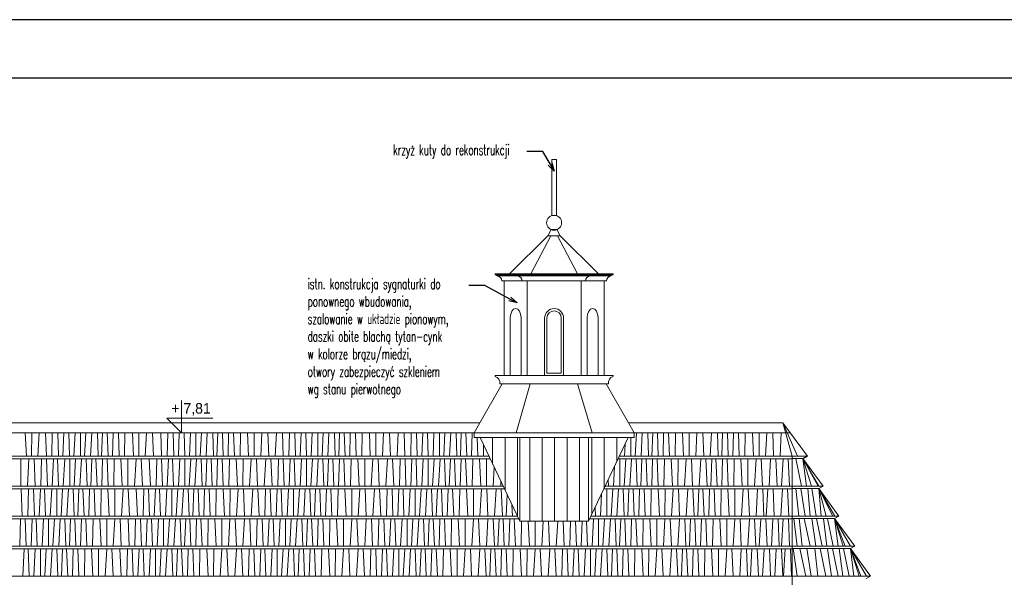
# Model space of a CAD drawing. Header units: centimetres. Extents: x 148485 to 162129, y -6573 to -2118.
# Tile 156 of 167: x 156441 to 157283, y -5565 to -5088. Entities that reach past the tile are written whole.
import ezdxf
from ezdxf import colors
from ezdxf.entities.mleader import LeaderData, LeaderLine
from ezdxf.math import Vec2, Vec3

# ---------------------------------------------------------------- set-up
doc = ezdxf.new("R2010")
doc.units = ezdxf.units.CM
doc.header["$LTSCALE"] = 0.1
doc.layers.get('0').update_dxf_attribs({"color": 45})
for name, color, linetype, lineweight in [('A_Opisy', 7, 'Continuous', 18), ('ELEWACJE - dach', 253, 'Continuous', 18), ('ELEWACJE - dach podziały', 34, 'Continuous', 15), ('ELEWACJE - hacz dachówki', 251, 'Continuous', 9)]:
    doc.layers.add(name, color=color, linetype=linetype, lineweight=lineweight)
for name, color, linetype in [('A_wymiary_zewn', 4, 'Continuous'), ('Format', 7, 'Continuous'), ('ozn_graficzne_R&F', 5, 'Continuous'), ('widoki_R&F', 4, 'Continuous')]:
    doc.layers.add(name, color=color, linetype=linetype)
doc.styles.add('Skala 50', font='simplex.shx', dxfattribs={"width": 0.9, "height": 10})
doc.styles.add('TECH', font='flptechn.ttf')
pattern_1 = [(90, (-5499.309, -2e-11), (-10.6066017, 6e-16), [])]

# ---------------------------------------------------------------- blocks, each defined once
blk = doc.blocks.new('_Open30')
at = {"color": 0, "linetype": 'ByBlock', "lineweight": -2, "transparency": 16777216}
for p, q in [((-1, 0.2679), (0, 0)), ((0, 0), (-1, -0.2679)), ((0, 0), (-1, 0))]:
    blk.add_line(p, q, dxfattribs=at)

msp = doc.modelspace()

# ---------------------------------------------------------------- hatches: boundary and pattern name
at = {"layer": 'ELEWACJE - hacz dachówki'}
h = msp.add_hatch(dxfattribs=at)
h.set_pattern_fill('JIS_WOOD', color=256, scale=15, angle=135)
h.set_pattern_definition(pattern_1)
h.paths.add_polyline_path([(156866.474, -5512.688), (156866.323, -5512.369), (156861.881, -5502.998), (156857.639, -5494.048), (156855.416, -5489.358), (156854.314, -5487.033), (156852.285, -5482.755), (156846.601, -5470.763), (156843.255, -5463.704), (156842.153, -5461.379), (156837.646, -5451.871), (156834.608, -5445.463), (156868.483, -5445.463), (156868.483, -5516.924), (156867.577, -5515.013)])
h = msp.add_hatch(dxfattribs=at)
h.set_pattern_fill('JIS_WOOD', color=256, scale=15, angle=135)
h.set_pattern_definition(pattern_1)
h.paths.add_polyline_path([(156927.38, -5445.463), (156927.38, -5516.924), (156925.613, -5516.924), (156921.961, -5516.924), (156916.216, -5516.924), (156911.936, -5516.924), (156905.629, -5516.924), (156900.997, -5516.924), (156893.17, -5516.924), (156888.538, -5516.924), (156881.734, -5516.924), (156875.86, -5516.924), (156869.954, -5516.924), (156868.483, -5516.924), (156868.483, -5445.463)])
h = msp.add_hatch(dxfattribs=at)
h.set_pattern_fill('JIS_WOOD', color=256, scale=15, angle=135)
h.set_pattern_definition(pattern_1)
h.paths.add_polyline_path([(156928.286, -5515.013), (156927.38, -5516.924), (156927.38, -5445.463), (156961.255, -5445.463), (156958.611, -5451.04), (156953.992, -5460.783), (156953.71, -5461.379), (156952.608, -5463.704), (156949.477, -5470.308), (156944.267, -5481.3), (156941.549, -5487.033), (156940.447, -5489.358), (156938.476, -5493.515), (156933.073, -5504.913), (156929.388, -5512.688)])

# ---------------------------------------------------------------- linework, layer by layer
at = {"layer": 'A_Opisy'}
msp.add_lwpolyline([(156579.351, -5413.853), (156579.351, -5441.353), (156566.851, -5428.853), (156606.112, -5428.853)], dxfattribs=at)
at = {"layer": 'A_wymiary_zewn'}
msp.add_line((157110.667, -5463.388), (157114.478, -5461.379), dxfattribs=at)
at = {"layer": 'ELEWACJE - dach'}
msp.add_line((156927.38, -5516.924), (156927.38, -5445.463), dxfattribs=at)
for points in [[(156899.931, -5255.561), (156899.931, -5223.561), (156899.931, -5223.561), (156899.931, -5219.561), (156899.931, -5219.561), (156899.931, -5207.561), (156895.931, -5207.561), (156895.931, -5219.561), (156895.931, -5219.561), (156895.931, -5223.561), (156895.931, -5223.561), (156895.931, -5255.561), (156899.931, -5255.561)], [(156860.405, -5342.72), (156860.387, -5342.72), (156860.387, -5392.422), (156869.658, -5392.422), (156869.658, -5342.72)], [(156935.457, -5342.72), (156935.475, -5342.72), (156935.475, -5392.422), (156926.204, -5392.422), (156926.204, -5342.72)], [(156935.457, -5342.72), (156935.475, -5342.72), (156935.475, -5392.422), (156926.204, -5392.422), (156926.204, -5342.72)], [(157101.535, -5461.379), (157093.609, -5432.912)]]:
    msp.add_lwpolyline(points, dxfattribs=at)
for points in [[(156889.817, -5343.188), (156889.817, -5392.422), (156906.046, -5392.422), (156906.046, -5343.188, 1)], [(156889.817, -5343.188), (156889.817, -5392.422), (156906.046, -5392.422), (156906.046, -5343.188, 1)], [(156891.817, -5343.188), (156891.817, -5390.422), (156904.046, -5390.422), (156904.046, -5343.188, 1)], [(156891.817, -5343.188), (156891.817, -5390.422), (156904.046, -5390.422), (156904.046, -5343.188, 1)]]:
    msp.add_lwpolyline(points, format="xyb", close=True, dxfattribs=at)
msp.add_circle((156897.931, -5261.607), 6.414, dxfattribs=at)
msp.add_ellipse((156865.032, -5342.72), major_axis=(0, 7.646), ratio=0.6050609, start_param=4.712389, end_param=7.8539816, dxfattribs=at)
at = {"layer": 'ELEWACJE - dach', "extrusion": (0, 0, -1)}
msp.add_ellipse((156930.831, -5342.72), major_axis=(0, 7.646), ratio=0.6050609, start_param=4.712389, end_param=7.8539816, dxfattribs=at)
msp.add_ellipse((156930.831, -5342.72), major_axis=(0, 7.646), ratio=0.6050609, start_param=4.712389, end_param=7.8539816, dxfattribs=at)
at = {"layer": 'ELEWACJE - dach podziały'}
for p, q in [((156877.931, -5305.463), (156895.07, -5272.982)), ((156917.931, -5305.463), (156900.792, -5272.982)), ((156849.034, -5307.085), (156849.034, -5306.274)), ((156849.034, -5306.274), (156897.931, -5306.274)), ((156855.228, -5311.463), (156853.194, -5311.463)), ((156872.677, -5311.463), (156870.643, -5311.463)), ((156922.643, -5311.463), (156924.678, -5311.463)), ((156868.483, -5516.924), (156868.483, -5445.463))]:
    msp.add_line(p, q, dxfattribs=at)
for points in [[(156897.931, -5272.982), (156892.625, -5272.982), (156895.523, -5267.56), (156897.931, -5267.56)], [(156897.931, -5272.982), (156903.237, -5272.982), (156900.339, -5267.56), (156897.931, -5267.56)], [(156881.925, -5305.463), (156859.864, -5305.463), (156892.625, -5272.982), (156894.744, -5272.982)], [(156913.938, -5305.463), (156935.999, -5305.463), (156903.237, -5272.982), (156901.119, -5272.982)], [(156886.08, -5311.463), (156855.228, -5311.463), (156855.228, -5392.463)], [(156909.783, -5311.463), (156886.08, -5311.463)], [(156940.634, -5392.463), (156940.634, -5311.463), (156909.783, -5311.463)], [(156834.447, -5432.912), (156853.378, -5399.463), (156885.411, -5399.463)], [(156877.483, -5399.463), (156865.483, -5441.463)], [(156910.452, -5399.463), (156885.411, -5399.463)], [(156961.415, -5432.912), (156942.484, -5399.463), (156910.452, -5399.463)], [(156917.931, -5399.463), (156930.38, -5441.463)], [(156233.381, -5462.052), (156246.631, -5432.912), (156834.447, -5432.912)], [(156961.415, -5432.912), (156966.255, -5441.463), (156829.608, -5441.463), (156834.447, -5432.912)], [(156961.415, -5432.912), (157093.609, -5432.912), (157114.478, -5461.379)], [(157093.609, -5432.912), (157114.478, -5461.379), (157110.667, -5463.388), (157128.001, -5487.033), (157124.189, -5489.042), (157141.523, -5512.688), (157137.712, -5514.697), (157155.046, -5538.342), (157151.234, -5540.351), (157168.568, -5563.996), (157164.757, -5566.005)], [(156966.255, -5441.463), (156966.255, -5445.463), (156829.608, -5445.463), (156829.608, -5441.463)], [(156834.608, -5445.463), (156868.483, -5516.924), (156927.38, -5516.924), (156961.255, -5445.463)], [(156966.193, -5441.353), (157099.797, -5441.353)], [(156842.153, -5461.379), (156233.687, -5461.379)], [(157101.535, -5461.379), (156953.71, -5461.379)], [(157101.535, -5461.379), (157101.535, -5888.06)], [(157114.478, -5461.379), (157101.535, -5461.379)], [(156854.314, -5487.033), (156226.75, -5487.033)], [(157101.535, -5487.033), (156941.549, -5487.033)], [(157128.001, -5487.033), (157101.535, -5487.033)], [(156866.474, -5512.688), (156219.721, -5512.688)], [(157101.535, -5512.688), (156929.388, -5512.688)], [(157141.523, -5512.688), (157101.535, -5512.688)], [(157101.535, -5538.353), (156212.733, -5538.353)], [(157155.025, -5538.353), (157101.535, -5538.353)], [(157101.535, -5563.996), (156205.755, -5563.996)], [(157168.568, -5563.996), (157101.535, -5563.996)]]:
    msp.add_lwpolyline(points, dxfattribs=at)
for points in [[(156847.486, -5305.463), (156948.376, -5305.463), (156948.376, -5306.274), (156847.486, -5306.274)], [(156946.829, -5306.274), (156849.034, -5306.274), (156849.034, -5307.085), (156946.829, -5307.085)], [(156874.845, -5311.463), (156855.228, -5311.463), (156855.228, -5392.422), (156874.845, -5392.422)], [(156921.018, -5311.463), (156874.845, -5311.463), (156874.845, -5392.422), (156921.018, -5392.422)], [(156940.634, -5311.463), (156921.018, -5311.463), (156921.018, -5392.422), (156940.634, -5392.422)]]:
    msp.add_lwpolyline(points, close=True, dxfattribs=at)
for points in [[(156940.634, -5311.463), (156942.668, -5311.463, -0.3813789), (156946.829, -5307.085), (156946.829, -5306.274), (156897.931, -5306.274)], [(156853.378, -5399.463), (156851.441, -5399.463, 0.3813789), (156847.478, -5393.235), (156847.478, -5392.463), (156897.931, -5392.463)], [(156942.484, -5399.463), (156944.421, -5399.463, -0.3813789), (156948.384, -5393.235), (156948.384, -5392.463), (156897.931, -5392.463)]]:
    msp.add_lwpolyline(points, format="xyb", dxfattribs=at)
for centre, start, end in [((156848.662, -5311.605), 1.793777, 85.296966), ((156866.11, -5311.605), 1.793777, 85.296966), ((156929.21, -5311.605), 94.703034, 178.206223)]:
    msp.add_arc(centre, 4.535, start, end, dxfattribs=at)
at = {"layer": 'ELEWACJE - hacz dachówki'}
for p, q in [((156445.669, -5441.353), (156446.626, -5461.379)), ((156451.208, -5441.353), (156451.134, -5461.379)), ((156457.659, -5441.353), (156456.505, -5461.379)), ((156462.956, -5441.353), (156463.838, -5461.379)), ((156468.821, -5441.353), (156468.349, -5461.379)), ((156473.486, -5441.353), (156474.195, -5461.379)), ((156477.84, -5461.379), (156478.715, -5441.353)), ((156483.563, -5461.379), (156482.876, -5441.353)), ((156487.31, -5461.379), (156488.309, -5441.353)), ((156493.044, -5461.379), (156493.044, -5441.353)), ((156496.44, -5461.379), (156497.565, -5441.353)), ((156501.405, -5461.379), (156502.592, -5441.353)), ((156508.121, -5461.379), (156507.371, -5441.353)), ((156510.776, -5461.379), (156511.603, -5441.353)), ((156516.612, -5461.379), (156515.786, -5441.353)), ((156520.283, -5461.379), (156520.867, -5441.353)), ((156526.131, -5461.379), (156525.304, -5441.353)), ((156530.963, -5441.353), (156530.648, -5461.379)), ((156537.283, -5441.353), (156538.24, -5461.379)), ((156542.821, -5441.353), (156542.747, -5461.379)), ((156549.272, -5441.353), (156548.118, -5461.379)), ((156554.569, -5441.353), (156555.451, -5461.379)), ((156561.539, -5441.353), (156562.262, -5461.379)), ((156567.507, -5441.353), (156567.12, -5461.379)), ((156572.082, -5441.353), (156572.663, -5461.379)), ((156576.715, -5461.379), (156577.432, -5441.353)), ((156582.037, -5461.379), (156581.474, -5441.353)), ((156586.216, -5461.379), (156587.036, -5441.353)), ((156591.694, -5461.379), (156591.694, -5441.353)), ((156595.379, -5461.379), (156596.301, -5441.353)), ((156600.36, -5461.379), (156601.333, -5441.353)), ((156606.579, -5461.379), (156605.964, -5441.353)), ((156609.639, -5461.379), (156610.316, -5441.353)), ((156615.05, -5461.379), (156614.373, -5441.353)), ((156619.083, -5461.379), (156619.561, -5441.353)), ((156624.569, -5461.379), (156623.892, -5441.353)), ((156629.637, -5441.353), (156629.379, -5461.379)), ((156635.86, -5441.353), (156636.644, -5461.379)), ((156641.477, -5441.353), (156641.416, -5461.379)), ((156648.01, -5441.353), (156647.064, -5461.379)), ((156653.152, -5441.353), (156653.875, -5461.379)), ((156660.469, -5441.353), (156659.523, -5461.379)), ((156665.611, -5441.353), (156666.334, -5461.379)), ((156671.58, -5441.353), (156671.192, -5461.379)), ((156676.154, -5441.353), (156676.736, -5461.379)), ((156680.787, -5461.379), (156681.504, -5441.353)), ((156686.109, -5461.379), (156685.546, -5441.353)), ((156690.288, -5461.379), (156691.108, -5441.353)), ((156695.766, -5461.379), (156695.766, -5441.353)), ((156699.451, -5461.379), (156700.373, -5441.353)), ((156704.432, -5461.379), (156705.405, -5441.353)), ((156710.651, -5461.379), (156710.036, -5441.353)), ((156713.711, -5461.379), (156714.388, -5441.353)), ((156719.123, -5461.379), (156718.445, -5441.353)), ((156723.155, -5461.379), (156723.633, -5441.353)), ((156728.641, -5461.379), (156727.964, -5441.353)), ((156733.709, -5441.353), (156733.451, -5461.379)), ((156739.932, -5441.353), (156740.717, -5461.379)), ((156745.549, -5441.353), (156745.488, -5461.379)), ((156752.083, -5441.353), (156751.137, -5461.379)), ((156757.224, -5441.353), (156757.947, -5461.379)), ((156764.541, -5441.353), (156763.595, -5461.379)), ((156769.683, -5441.353), (156770.406, -5461.379)), ((156775.652, -5441.353), (156775.265, -5461.379)), ((156780.227, -5441.353), (156780.808, -5461.379)), ((156784.859, -5461.379), (156785.576, -5441.353)), ((156790.182, -5461.379), (156789.618, -5441.353)), ((156794.361, -5461.379), (156795.18, -5441.353)), ((156799.838, -5461.379), (156799.838, -5441.353)), ((156803.524, -5461.379), (156804.446, -5441.353)), ((156808.504, -5461.379), (156809.477, -5441.353)), ((156814.723, -5461.379), (156814.109, -5441.353)), ((156817.783, -5461.379), (156818.46, -5441.353)), ((156823.195, -5461.379), (156822.517, -5441.353)), ((156827.227, -5461.379), (156827.706, -5441.353)), ((156832.714, -5461.379), (156832.175, -5445.463)), ((156963.665, -5461.379), (156963.665, -5445.463)), ((156967.351, -5461.379), (156968.273, -5441.353)), ((156972.332, -5461.379), (156973.305, -5441.353)), ((156978.55, -5461.379), (156977.936, -5441.353)), ((156981.61, -5461.379), (156982.288, -5441.353)), ((156987.022, -5461.379), (156986.344, -5441.353)), ((156991.055, -5461.379), (156991.533, -5441.353)), ((156996.541, -5461.379), (156995.863, -5441.353)), ((157001.609, -5441.353), (157001.351, -5461.379)), ((157007.832, -5441.353), (157008.616, -5461.379)), ((157013.448, -5441.353), (157013.388, -5461.379)), ((157019.982, -5441.353), (157019.036, -5461.379)), ((157025.124, -5441.353), (157025.847, -5461.379)), ((157032.441, -5441.353), (157031.495, -5461.379)), ((157037.583, -5441.353), (157038.305, -5461.379)), ((157041.365, -5461.379), (157042.043, -5441.353)), ((157046.777, -5461.379), (157046.1, -5441.353)), ((157050.81, -5461.379), (157051.288, -5441.353)), ((157056.296, -5461.379), (157055.618, -5441.353)), ((157061.364, -5441.353), (157061.106, -5461.379)), ((157067.587, -5441.353), (157068.371, -5461.379)), ((157073.203, -5441.353), (157073.143, -5461.379)), ((157079.737, -5441.353), (157078.791, -5461.379)), ((157084.879, -5441.353), (157085.602, -5461.379)), ((157092.196, -5441.353), (157091.25, -5461.379)), ((156837.646, -5451.871), (156837.523, -5461.379)), ((156958.188, -5461.379), (156958.611, -5451.04)), ((156441.92, -5463.704), (156441.833, -5487.033)), ((156448.826, -5463.704), (156447.482, -5487.033)), ((156453.265, -5463.704), (156454.292, -5487.033)), ((156459.701, -5463.704), (156459.151, -5487.033)), ((156463.868, -5463.704), (156464.694, -5487.033)), ((156468.745, -5487.033), (156469.764, -5463.704)), ((156474.068, -5487.033), (156473.267, -5463.704)), ((156478.247, -5487.033), (156479.411, -5463.704)), ((156483.724, -5487.033), (156483.724, -5463.704)), ((156487.41, -5487.033), (156488.72, -5463.704)), ((156492.391, -5487.033), (156493.774, -5463.704)), ((156498.609, -5487.033), (156497.736, -5463.704)), ((156501.669, -5487.033), (156502.632, -5463.704)), ((156507.081, -5487.033), (156506.118, -5463.704)), ((156511.114, -5487.033), (156511.793, -5463.704)), ((156516.6, -5487.033), (156515.637, -5463.704)), ((156521.776, -5463.704), (156521.41, -5487.033)), ((156527.56, -5463.704), (156528.675, -5487.033)), ((156533.533, -5463.704), (156533.447, -5487.033)), ((156540.44, -5463.704), (156539.095, -5487.033)), ((156544.878, -5463.704), (156545.906, -5487.033)), ((156551.689, -5463.704), (156552.716, -5487.033)), ((156558.125, -5463.704), (156557.575, -5487.033)), ((156562.292, -5463.704), (156563.118, -5487.033)), ((156567.169, -5487.033), (156568.188, -5463.704)), ((156572.492, -5487.033), (156571.691, -5463.704)), ((156576.671, -5487.033), (156577.835, -5463.704)), ((156582.148, -5487.033), (156582.148, -5463.704)), ((156585.834, -5487.033), (156587.144, -5463.704)), ((156590.815, -5487.033), (156592.198, -5463.704)), ((156597.033, -5487.033), (156596.16, -5463.704)), ((156600.093, -5487.033), (156601.056, -5463.704)), ((156605.505, -5487.033), (156604.542, -5463.704)), ((156609.538, -5487.033), (156610.217, -5463.704)), ((156615.024, -5487.033), (156614.061, -5463.704)), ((156620.2, -5463.704), (156619.834, -5487.033)), ((156625.984, -5463.704), (156627.099, -5487.033)), ((156631.957, -5463.704), (156631.871, -5487.033)), ((156638.864, -5463.704), (156637.519, -5487.033)), ((156643.302, -5463.704), (156644.33, -5487.033)), ((156651.323, -5463.704), (156649.978, -5487.033)), ((156655.761, -5463.704), (156656.788, -5487.033)), ((156662.197, -5463.704), (156661.647, -5487.033)), ((156666.364, -5463.704), (156667.19, -5487.033)), ((156671.241, -5487.033), (156672.26, -5463.704)), ((156676.564, -5487.033), (156675.763, -5463.704)), ((156680.743, -5487.033), (156681.908, -5463.704)), ((156686.22, -5487.033), (156686.22, -5463.704)), ((156689.906, -5487.033), (156691.216, -5463.704)), ((156694.887, -5487.033), (156696.27, -5463.704)), ((156701.105, -5487.033), (156700.232, -5463.704)), ((156704.165, -5487.033), (156705.128, -5463.704)), ((156709.577, -5487.033), (156708.614, -5463.704)), ((156713.61, -5487.033), (156714.29, -5463.704)), ((156719.096, -5487.033), (156718.133, -5463.704)), ((156724.272, -5463.704), (156723.906, -5487.033)), ((156730.056, -5463.704), (156731.171, -5487.033)), ((156736.029, -5463.704), (156735.943, -5487.033)), ((156742.936, -5463.704), (156741.591, -5487.033)), ((156747.374, -5463.704), (156748.402, -5487.033)), ((156755.395, -5463.704), (156754.05, -5487.033)), ((156759.833, -5463.704), (156760.861, -5487.033)), ((156766.269, -5463.704), (156765.719, -5487.033)), ((156770.436, -5463.704), (156771.262, -5487.033)), ((156775.313, -5487.033), (156776.333, -5463.704)), ((156780.636, -5487.033), (156779.835, -5463.704)), ((156784.815, -5487.033), (156785.98, -5463.704)), ((156790.293, -5487.033), (156790.293, -5463.704)), ((156793.978, -5487.033), (156795.289, -5463.704)), ((156798.959, -5487.033), (156800.342, -5463.704)), ((156805.178, -5487.033), (156804.304, -5463.704)), ((156808.238, -5487.033), (156809.2, -5463.704)), ((156813.649, -5487.033), (156812.686, -5463.704)), ((156817.682, -5487.033), (156818.362, -5463.704)), ((156823.168, -5487.033), (156822.205, -5463.704)), ((156828.345, -5463.704), (156827.978, -5487.033)), ((156834.128, -5463.704), (156835.243, -5487.033)), ((156840.101, -5463.704), (156840.015, -5487.033)), ((156954.009, -5461.379), (156953.992, -5460.783)), ((156954.12, -5487.033), (156954.12, -5463.704)), ((156957.805, -5487.033), (156959.116, -5463.704)), ((156962.786, -5487.033), (156964.169, -5463.704)), ((156969.005, -5487.033), (156968.131, -5463.704)), ((156972.065, -5487.033), (156973.028, -5463.704)), ((156977.477, -5487.033), (156976.513, -5463.704)), ((156981.509, -5487.033), (156982.189, -5463.704)), ((156986.995, -5487.033), (156986.032, -5463.704)), ((156992.172, -5463.704), (156991.805, -5487.033)), ((156997.956, -5463.704), (156999.071, -5487.033)), ((157003.928, -5463.704), (157003.842, -5487.033)), ((157010.835, -5463.704), (157009.491, -5487.033)), ((157015.274, -5463.704), (157016.301, -5487.033)), ((157023.294, -5463.704), (157021.949, -5487.033)), ((157027.732, -5463.704), (157028.76, -5487.033)), ((157031.82, -5487.033), (157032.783, -5463.704)), ((157037.232, -5487.033), (157036.269, -5463.704)), ((157041.264, -5487.033), (157041.944, -5463.704)), ((157046.75, -5487.033), (157045.787, -5463.704)), ((157051.927, -5463.704), (157051.56, -5487.033)), ((157057.711, -5463.704), (157058.826, -5487.033)), ((157063.684, -5463.704), (157063.597, -5487.033)), ((157070.59, -5463.704), (157069.246, -5487.033)), ((157075.029, -5463.704), (157076.056, -5487.033)), ((157083.049, -5463.704), (157081.705, -5487.033)), ((157087.487, -5463.704), (157088.515, -5487.033)), ((157093.675, -5463.704), (157092.33, -5487.033)), ((157098.113, -5463.704), (157099.141, -5487.033)), ((157109.535, -5487.033), (157104.734, -5463.388)), ((157113.714, -5487.033), (157110.667, -5463.388)), ((156846.601, -5470.763), (156845.663, -5487.033)), ((156948.642, -5487.033), (156949.477, -5470.308)), ((156442.141, -5489.358), (156443.169, -5512.688)), ((156448.578, -5489.358), (156448.028, -5512.688)), ((156452.745, -5489.358), (156453.571, -5512.688)), ((156457.622, -5512.688), (156458.641, -5489.358)), ((156462.945, -5512.688), (156462.144, -5489.358)), ((156467.124, -5512.688), (156468.288, -5489.358)), ((156472.601, -5512.688), (156472.601, -5489.358)), ((156476.287, -5512.688), (156477.597, -5489.358)), ((156481.267, -5512.688), (156482.65, -5489.358)), ((156487.486, -5512.688), (156486.613, -5489.358)), ((156490.546, -5512.688), (156491.509, -5489.358)), ((156495.958, -5512.688), (156494.995, -5489.358)), ((156499.991, -5512.688), (156500.67, -5489.358)), ((156505.477, -5512.688), (156504.514, -5489.358)), ((156510.653, -5489.358), (156510.287, -5512.688)), ((156516.437, -5489.358), (156517.552, -5512.688)), ((156522.41, -5489.358), (156522.324, -5512.688)), ((156529.317, -5489.358), (156527.972, -5512.688)), ((156533.755, -5489.358), (156534.782, -5512.688)), ((156540.565, -5489.358), (156541.593, -5512.688)), ((156547.002, -5489.358), (156546.452, -5512.688)), ((156551.169, -5489.358), (156551.995, -5512.688)), ((156556.046, -5512.688), (156557.065, -5489.358)), ((156561.369, -5512.688), (156560.568, -5489.358)), ((156565.548, -5512.688), (156566.712, -5489.358)), ((156571.025, -5512.688), (156571.025, -5489.358)), ((156574.711, -5512.688), (156576.021, -5489.358)), ((156579.691, -5512.688), (156581.074, -5489.358)), ((156585.91, -5512.688), (156585.037, -5489.358)), ((156588.97, -5512.688), (156589.933, -5489.358)), ((156594.382, -5512.688), (156593.419, -5489.358)), ((156598.414, -5512.688), (156599.094, -5489.358)), ((156603.901, -5512.688), (156602.937, -5489.358)), ((156609.077, -5489.358), (156608.71, -5512.688)), ((156614.861, -5489.358), (156615.976, -5512.688)), ((156620.834, -5489.358), (156620.748, -5512.688)), ((156627.74, -5489.358), (156626.396, -5512.688)), ((156632.179, -5489.358), (156633.206, -5512.688)), ((156640.199, -5489.358), (156638.855, -5512.688)), ((156644.638, -5489.358), (156645.665, -5512.688)), ((156651.074, -5489.358), (156650.524, -5512.688)), ((156655.241, -5489.358), (156656.067, -5512.688)), ((156660.118, -5512.688), (156661.137, -5489.358)), ((156665.441, -5512.688), (156664.64, -5489.358)), ((156669.62, -5512.688), (156670.784, -5489.358)), ((156675.097, -5512.688), (156675.097, -5489.358)), ((156678.783, -5512.688), (156680.093, -5489.358)), ((156683.763, -5512.688), (156685.147, -5489.358)), ((156689.982, -5512.688), (156689.109, -5489.358)), ((156693.042, -5512.688), (156694.005, -5489.358)), ((156698.454, -5512.688), (156697.491, -5489.358)), ((156702.487, -5512.688), (156703.166, -5489.358)), ((156707.973, -5512.688), (156707.01, -5489.358)), ((156713.149, -5489.358), (156712.783, -5512.688)), ((156718.933, -5489.358), (156720.048, -5512.688)), ((156724.906, -5489.358), (156724.82, -5512.688)), ((156731.813, -5489.358), (156730.468, -5512.688)), ((156736.251, -5489.358), (156737.279, -5512.688)), ((156744.271, -5489.358), (156742.927, -5512.688)), ((156748.71, -5489.358), (156749.737, -5512.688)), ((156755.146, -5489.358), (156754.596, -5512.688)), ((156759.313, -5489.358), (156760.139, -5512.688)), ((156764.19, -5512.688), (156765.209, -5489.358)), ((156769.513, -5512.688), (156768.712, -5489.358)), ((156773.692, -5512.688), (156774.857, -5489.358)), ((156779.169, -5512.688), (156779.169, -5489.358)), ((156782.855, -5512.688), (156784.165, -5489.358)), ((156787.836, -5512.688), (156789.219, -5489.358)), ((156794.054, -5512.688), (156793.181, -5489.358)), ((156797.114, -5512.688), (156798.077, -5489.358)), ((156802.526, -5512.688), (156801.563, -5489.358)), ((156806.559, -5512.688), (156807.239, -5489.358)), ((156812.045, -5512.688), (156811.082, -5489.358)), ((156817.221, -5489.358), (156816.855, -5512.688)), ((156823.005, -5489.358), (156824.12, -5512.688)), ((156828.978, -5489.358), (156828.892, -5512.688)), ((156835.885, -5489.358), (156834.54, -5512.688)), ((156840.323, -5489.358), (156841.351, -5512.688)), ((156848.344, -5489.358), (156846.999, -5512.688)), ((156852.285, -5482.755), (156852.474, -5487.033)), ((156852.782, -5489.358), (156853.81, -5512.688)), ((156942.997, -5512.688), (156942.997, -5489.358)), ((156944.463, -5487.033), (156944.267, -5481.3)), ((156946.682, -5512.688), (156947.993, -5489.358)), ((156951.663, -5512.688), (156953.046, -5489.358)), ((156957.882, -5512.688), (156957.008, -5489.358)), ((156960.942, -5512.688), (156961.904, -5489.358)), ((156966.353, -5512.688), (156965.39, -5489.358)), ((156970.386, -5512.688), (156971.066, -5489.358)), ((156975.872, -5512.688), (156974.909, -5489.358)), ((156981.049, -5489.358), (156980.682, -5512.688)), ((156986.833, -5489.358), (156987.947, -5512.688)), ((156992.805, -5489.358), (156992.719, -5512.688)), ((156999.712, -5489.358), (156998.367, -5512.688)), ((157004.15, -5489.358), (157005.178, -5512.688)), ((157012.171, -5489.358), (157010.826, -5512.688)), ((157016.609, -5489.358), (157017.637, -5512.688)), ((157020.697, -5512.688), (157021.66, -5489.358)), ((157026.108, -5512.688), (157025.145, -5489.358)), ((157030.141, -5512.688), (157030.821, -5489.358)), ((157035.627, -5512.688), (157034.664, -5489.358)), ((157040.804, -5489.358), (157040.437, -5512.688)), ((157046.588, -5489.358), (157047.703, -5512.688)), ((157052.56, -5489.358), (157052.474, -5512.688)), ((157059.467, -5489.358), (157058.122, -5512.688)), ((157063.905, -5489.358), (157064.933, -5512.688)), ((157071.926, -5489.358), (157070.581, -5512.688)), ((157076.364, -5489.358), (157077.392, -5512.688)), ((157080.654, -5489.358), (157079.309, -5512.688)), ((157085.092, -5489.358), (157086.12, -5512.688)), ((157093.113, -5489.358), (157091.768, -5512.688)), ((157097.551, -5489.358), (157098.579, -5512.688)), ((157104.691, -5489.042), (157107.141, -5512.688)), ((157108.858, -5489.042), (157112.684, -5512.688)), ((157116.735, -5512.688), (157114.754, -5489.042)), ((157122.058, -5512.688), (157118.257, -5489.042)), ((157126.237, -5512.688), (157124.189, -5489.042)), ((156856.869, -5512.688), (156857.639, -5494.048)), ((156937.519, -5512.688), (156938.476, -5493.515)), ((156862.281, -5512.688), (156861.881, -5502.998)), ((156933.34, -5512.688), (156933.073, -5504.913)), ((156866.314, -5512.688), (156866.323, -5512.369)), ((157103.011, -5514.697), (157105.666, -5538.342)), ((157107.339, -5514.697), (157109.994, -5538.342)), ((157111.777, -5514.697), (157116.805, -5538.342)), ((157118.213, -5514.697), (157121.663, -5538.342)), ((157122.38, -5514.697), (157127.206, -5538.342)), ((157131.257, -5538.342), (157128.277, -5514.697)), ((157136.58, -5538.342), (157131.779, -5514.697)), ((157140.759, -5538.342), (157137.712, -5514.697)), ((156441.586, -5515.013), (156441.036, -5538.342)), ((156445.753, -5515.013), (156446.579, -5538.342)), ((156450.63, -5538.342), (156451.649, -5515.013)), ((156455.953, -5538.342), (156455.152, -5515.013)), ((156460.132, -5538.342), (156461.296, -5515.013)), ((156465.609, -5538.342), (156465.609, -5515.013)), ((156469.295, -5538.342), (156470.605, -5515.013)), ((156474.275, -5538.342), (156475.658, -5515.013)), ((156480.494, -5538.342), (156479.621, -5515.013)), ((156483.554, -5538.342), (156484.517, -5515.013)), ((156488.966, -5538.342), (156488.003, -5515.013)), ((156492.998, -5538.342), (156493.678, -5515.013)), ((156498.485, -5538.342), (156497.522, -5515.013)), ((156503.661, -5515.013), (156503.294, -5538.342)), ((156509.445, -5515.013), (156510.56, -5538.342)), ((156515.418, -5515.013), (156515.332, -5538.342)), ((156522.325, -5515.013), (156520.98, -5538.342)), ((156526.763, -5515.013), (156527.79, -5538.342)), ((156533.573, -5515.013), (156534.601, -5538.342)), ((156540.01, -5515.013), (156539.46, -5538.342)), ((156544.177, -5515.013), (156545.003, -5538.342)), ((156549.054, -5538.342), (156550.073, -5515.013)), ((156554.377, -5538.342), (156553.576, -5515.013)), ((156558.556, -5538.342), (156559.72, -5515.013)), ((156564.033, -5538.342), (156564.033, -5515.013)), ((156567.719, -5538.342), (156569.029, -5515.013)), ((156572.699, -5538.342), (156574.082, -5515.013)), ((156578.918, -5538.342), (156578.045, -5515.013)), ((156581.978, -5538.342), (156582.941, -5515.013)), ((156587.39, -5538.342), (156586.427, -5515.013)), ((156591.422, -5538.342), (156592.102, -5515.013)), ((156596.909, -5538.342), (156595.945, -5515.013)), ((156602.085, -5515.013), (156601.718, -5538.342)), ((156607.869, -5515.013), (156608.984, -5538.342)), ((156613.842, -5515.013), (156613.755, -5538.342)), ((156620.748, -5515.013), (156619.404, -5538.342)), ((156625.187, -5515.013), (156626.214, -5538.342)), ((156633.207, -5515.013), (156631.863, -5538.342)), ((156637.646, -5515.013), (156638.673, -5538.342)), ((156644.082, -5515.013), (156643.532, -5538.342)), ((156648.249, -5515.013), (156649.075, -5538.342)), ((156653.126, -5538.342), (156654.145, -5515.013)), ((156658.449, -5538.342), (156657.648, -5515.013)), ((156662.628, -5538.342), (156663.792, -5515.013)), ((156668.105, -5538.342), (156668.105, -5515.013)), ((156671.791, -5538.342), (156673.101, -5515.013)), ((156676.771, -5538.342), (156678.155, -5515.013)), ((156682.99, -5538.342), (156682.117, -5515.013)), ((156686.05, -5538.342), (156687.013, -5515.013)), ((156691.462, -5538.342), (156690.499, -5515.013)), ((156695.495, -5538.342), (156696.174, -5515.013)), ((156700.981, -5538.342), (156700.018, -5515.013)), ((156706.157, -5515.013), (156705.791, -5538.342)), ((156711.941, -5515.013), (156713.056, -5538.342)), ((156717.914, -5515.013), (156717.828, -5538.342)), ((156724.821, -5515.013), (156723.476, -5538.342)), ((156729.259, -5515.013), (156730.287, -5538.342)), ((156737.279, -5515.013), (156735.935, -5538.342)), ((156741.718, -5515.013), (156742.745, -5538.342)), ((156748.154, -5515.013), (156747.604, -5538.342)), ((156752.321, -5515.013), (156753.147, -5538.342)), ((156757.198, -5538.342), (156758.217, -5515.013)), ((156762.521, -5538.342), (156761.72, -5515.013)), ((156766.7, -5538.342), (156767.865, -5515.013)), ((156772.177, -5538.342), (156772.177, -5515.013)), ((156775.863, -5538.342), (156777.173, -5515.013)), ((156780.844, -5538.342), (156782.227, -5515.013)), ((156787.062, -5538.342), (156786.189, -5515.013)), ((156790.122, -5538.342), (156791.085, -5515.013)), ((156795.534, -5538.342), (156794.571, -5515.013)), ((156799.567, -5538.342), (156800.247, -5515.013)), ((156805.053, -5538.342), (156804.09, -5515.013)), ((156810.229, -5515.013), (156809.863, -5538.342)), ((156816.013, -5515.013), (156817.128, -5538.342)), ((156821.986, -5515.013), (156821.9, -5538.342)), ((156828.893, -5515.013), (156827.548, -5538.342)), ((156833.331, -5515.013), (156834.359, -5538.342)), ((156841.352, -5515.013), (156840.007, -5538.342)), ((156845.79, -5515.013), (156846.818, -5538.342)), ((156849.877, -5538.342), (156850.84, -5515.013)), ((156855.289, -5538.342), (156854.326, -5515.013)), ((156859.322, -5538.342), (156860.002, -5515.013)), ((156864.808, -5538.342), (156863.845, -5515.013)), ((156869.954, -5516.924), (156869.618, -5538.342)), ((156875.86, -5516.924), (156876.883, -5538.342)), ((156881.734, -5516.924), (156881.655, -5538.342)), ((156888.538, -5516.924), (156887.303, -5538.342)), ((156893.17, -5516.924), (156894.114, -5538.342)), ((156900.997, -5516.924), (156899.762, -5538.342)), ((156905.629, -5516.924), (156906.573, -5538.342)), ((156911.936, -5516.924), (156911.431, -5538.342)), ((156916.216, -5516.924), (156916.974, -5538.342)), ((156921.025, -5538.342), (156921.961, -5516.924)), ((156926.348, -5538.342), (156925.613, -5516.924)), ((156930.527, -5538.342), (156931.692, -5515.013)), ((156936.005, -5538.342), (156936.005, -5515.013)), ((156939.69, -5538.342), (156941.001, -5515.013)), ((156944.671, -5538.342), (156946.054, -5515.013)), ((156950.89, -5538.342), (156950.016, -5515.013)), ((156953.95, -5538.342), (156954.912, -5515.013)), ((156959.361, -5538.342), (156958.398, -5515.013)), ((156963.394, -5538.342), (156964.074, -5515.013)), ((156968.88, -5538.342), (156967.917, -5515.013)), ((156974.057, -5515.013), (156973.69, -5538.342)), ((156979.841, -5515.013), (156980.955, -5538.342)), ((156985.813, -5515.013), (156985.727, -5538.342)), ((156992.72, -5515.013), (156991.375, -5538.342)), ((156997.158, -5515.013), (156998.186, -5538.342)), ((157005.179, -5515.013), (157003.834, -5538.342)), ((157009.617, -5515.013), (157010.645, -5538.342)), ((157013.705, -5538.342), (157014.668, -5515.013)), ((157019.116, -5538.342), (157018.153, -5515.013)), ((157023.149, -5538.342), (157023.829, -5515.013)), ((157028.635, -5538.342), (157027.672, -5515.013)), ((157033.812, -5515.013), (157033.445, -5538.342)), ((157039.596, -5515.013), (157040.711, -5538.342)), ((157045.568, -5515.013), (157045.482, -5538.342)), ((157052.475, -5515.013), (157051.13, -5538.342)), ((157056.913, -5515.013), (157057.941, -5538.342)), ((157064.934, -5515.013), (157063.589, -5538.342)), ((157069.372, -5515.013), (157070.4, -5538.342)), ((157074.594, -5515.013), (157073.249, -5538.342)), ((157079.032, -5515.013), (157080.06, -5538.342)), ((157085.026, -5515.013), (157083.681, -5538.342)), ((157089.464, -5515.013), (157090.492, -5538.342)), ((157093.784, -5515.013), (157092.44, -5538.342)), ((157098.223, -5515.013), (157099.25, -5538.342)), ((156443.642, -5564.007), (156444.661, -5540.678)), ((156448.965, -5564.007), (156448.164, -5540.678)), ((156453.144, -5564.007), (156454.308, -5540.678)), ((156458.621, -5564.007), (156458.621, -5540.678)), ((156462.307, -5564.007), (156463.617, -5540.678)), ((156467.287, -5564.007), (156468.671, -5540.678)), ((156473.506, -5564.007), (156472.633, -5540.678)), ((156476.566, -5564.007), (156477.529, -5540.678)), ((156481.978, -5564.007), (156481.015, -5540.678)), ((156486.011, -5564.007), (156486.69, -5540.678)), ((156491.497, -5564.007), (156490.534, -5540.678)), ((156496.673, -5540.678), (156496.307, -5564.007)), ((156502.457, -5540.678), (156503.572, -5564.007)), ((156508.43, -5540.678), (156508.344, -5564.007)), ((156515.337, -5540.678), (156513.992, -5564.007)), ((156519.775, -5540.678), (156520.803, -5564.007)), ((156526.585, -5540.667), (156527.613, -5563.996)), ((156533.022, -5540.667), (156532.471, -5563.996)), ((156537.188, -5540.667), (156538.014, -5563.996)), ((156542.066, -5563.996), (156543.085, -5540.667)), ((156547.388, -5563.996), (156546.588, -5540.667)), ((156551.567, -5563.996), (156552.732, -5540.667)), ((156557.045, -5563.996), (156557.045, -5540.667)), ((156560.73, -5563.996), (156562.041, -5540.667)), ((156565.711, -5563.996), (156567.094, -5540.667)), ((156571.93, -5563.996), (156571.056, -5540.667)), ((156574.99, -5563.996), (156575.952, -5540.667)), ((156580.401, -5563.996), (156579.438, -5540.667)), ((156584.434, -5563.996), (156585.114, -5540.667)), ((156589.92, -5563.996), (156588.957, -5540.667)), ((156595.097, -5540.667), (156594.73, -5563.996)), ((156600.881, -5540.667), (156601.995, -5563.996)), ((156606.853, -5540.667), (156606.767, -5563.996)), ((156613.76, -5540.667), (156612.415, -5563.996)), ((156618.198, -5540.667), (156619.226, -5563.996)), ((156626.219, -5540.667), (156624.874, -5563.996)), ((156630.657, -5540.667), (156631.685, -5563.996)), ((156637.094, -5540.667), (156636.543, -5563.996)), ((156641.26, -5540.667), (156642.087, -5563.996)), ((156646.138, -5563.996), (156647.157, -5540.667)), ((156651.46, -5563.996), (156650.66, -5540.667)), ((156655.639, -5563.996), (156656.804, -5540.667)), ((156661.117, -5563.996), (156661.117, -5540.667)), ((156664.802, -5563.996), (156666.113, -5540.667)), ((156669.783, -5563.996), (156671.166, -5540.667)), ((156676.002, -5563.996), (156675.128, -5540.667)), ((156679.062, -5563.996), (156680.025, -5540.667)), ((156684.474, -5563.996), (156683.51, -5540.667)), ((156688.506, -5563.996), (156689.186, -5540.667)), ((156693.992, -5563.996), (156693.029, -5540.667)), ((156699.169, -5540.667), (156698.802, -5563.996)), ((156704.953, -5540.667), (156706.068, -5563.996)), ((156710.925, -5540.667), (156710.839, -5563.996)), ((156717.832, -5540.667), (156716.488, -5563.996)), ((156722.27, -5540.667), (156723.298, -5563.996)), ((156730.291, -5540.667), (156728.946, -5563.996)), ((156734.729, -5540.667), (156735.757, -5563.996)), ((156741.166, -5540.667), (156740.616, -5563.996)), ((156745.333, -5540.667), (156746.159, -5563.996)), ((156750.21, -5563.996), (156751.229, -5540.667)), ((156755.533, -5563.996), (156754.732, -5540.667)), ((156759.712, -5563.996), (156760.876, -5540.667)), ((156765.189, -5563.996), (156765.189, -5540.667)), ((156768.875, -5563.996), (156770.185, -5540.667)), ((156773.855, -5563.996), (156775.238, -5540.667)), ((156780.074, -5563.996), (156779.2, -5540.667)), ((156783.134, -5563.996), (156784.097, -5540.667)), ((156788.546, -5563.996), (156787.583, -5540.667)), ((156792.578, -5563.996), (156793.258, -5540.667)), ((156798.065, -5563.996), (156797.101, -5540.667)), ((156803.241, -5540.667), (156802.874, -5563.996)), ((156809.025, -5540.667), (156810.14, -5563.996)), ((156814.998, -5540.667), (156814.911, -5563.996)), ((156821.904, -5540.667), (156820.56, -5563.996)), ((156826.343, -5540.667), (156827.37, -5563.996)), ((156834.363, -5540.667), (156833.019, -5563.996)), ((156838.802, -5540.667), (156839.829, -5563.996)), ((156842.889, -5563.996), (156843.852, -5540.667)), ((156848.301, -5563.996), (156847.338, -5540.667)), ((156852.334, -5563.996), (156853.013, -5540.667)), ((156857.82, -5563.996), (156856.857, -5540.667)), ((156862.996, -5540.667), (156862.63, -5563.996)), ((156868.78, -5540.667), (156869.895, -5563.996)), ((156874.753, -5540.667), (156874.667, -5563.996)), ((156881.66, -5540.667), (156880.315, -5563.996)), ((156886.098, -5540.667), (156887.125, -5563.996)), ((156894.118, -5540.667), (156892.774, -5563.996)), ((156898.557, -5540.667), (156899.584, -5563.996)), ((156904.993, -5540.667), (156904.443, -5563.996)), ((156909.16, -5540.667), (156909.986, -5563.996)), ((156914.037, -5563.996), (156915.056, -5540.667)), ((156919.36, -5563.996), (156918.559, -5540.667)), ((156923.539, -5563.996), (156924.703, -5540.667)), ((156929.016, -5563.996), (156929.016, -5540.667)), ((156932.702, -5563.996), (156934.012, -5540.667)), ((156937.683, -5563.996), (156939.066, -5540.667)), ((156943.901, -5563.996), (156943.028, -5540.667)), ((156946.961, -5563.996), (156947.924, -5540.667)), ((156952.373, -5563.996), (156951.41, -5540.667)), ((156956.406, -5563.996), (156957.085, -5540.667)), ((156961.892, -5563.996), (156960.929, -5540.667)), ((156967.068, -5540.667), (156966.702, -5563.996)), ((156972.852, -5540.667), (156973.967, -5563.996)), ((156978.825, -5540.667), (156978.739, -5563.996)), ((156985.732, -5540.667), (156984.387, -5563.996)), ((156990.17, -5540.667), (156991.198, -5563.996)), ((156998.191, -5540.667), (156996.846, -5563.996)), ((157002.629, -5540.667), (157003.656, -5563.996)), ((157006.716, -5563.996), (157007.679, -5540.667)), ((157012.128, -5563.996), (157011.165, -5540.667)), ((157016.161, -5563.996), (157016.841, -5540.667)), ((157021.647, -5563.996), (157020.684, -5540.667)), ((157026.823, -5540.667), (157026.457, -5563.996)), ((157032.607, -5540.667), (157033.722, -5563.996)), ((157038.58, -5540.667), (157038.494, -5563.996)), ((157045.487, -5540.667), (157044.142, -5563.996)), ((157049.925, -5540.667), (157050.953, -5563.996)), ((157057.946, -5540.667), (157056.601, -5563.996)), ((157062.384, -5540.667), (157063.412, -5563.996)), ((157067.09, -5540.667), (157065.745, -5563.996)), ((157071.528, -5540.667), (157072.556, -5563.996)), ((157077.523, -5540.667), (157076.178, -5563.996)), ((157081.961, -5540.667), (157082.989, -5563.996)), ((157087.891, -5540.667), (157086.546, -5563.996)), ((157092.329, -5540.667), (157093.357, -5563.996)), ((157095.49, -5540.667), (157094.145, -5563.996)), ((157099.928, -5540.667), (157100.956, -5563.996)), ((157102.198, -5540.351), (157105.831, -5563.996)), ((157107.982, -5540.351), (157113.097, -5563.996)), ((157113.954, -5540.351), (157117.868, -5563.996)), ((157120.861, -5540.351), (157123.516, -5563.996)), ((157125.299, -5540.351), (157130.327, -5563.996)), ((157131.736, -5540.351), (157135.186, -5563.996)), ((157135.903, -5540.351), (157140.729, -5563.996)), ((157144.78, -5563.996), (157141.799, -5540.351)), ((157150.103, -5563.996), (157145.302, -5540.351)), ((157154.282, -5563.996), (157151.234, -5540.351))]:
    msp.add_line(p, q, dxfattribs=at)
for points in [[(157093.609, -5432.912), (157106.144, -5461.379)], [(156242.793, -5441.353), (156829.67, -5441.353)], [(156843.255, -5463.704), (156237.312, -5463.704)], [(157101.535, -5463.704), (156952.608, -5463.704)], [(157101.535, -5463.388), (157110.667, -5463.388)], [(157118.085, -5487.033), (157110.667, -5463.388)], [(157110.667, -5463.388), (157123.667, -5487.033)], [(157124.38, -5487.033), (157110.667, -5463.388)], [(156855.416, -5489.358), (156225.656, -5489.358)], [(157101.535, -5489.358), (156940.447, -5489.358)], [(157101.535, -5489.042), (157124.189, -5489.042)], [(157130.607, -5512.688), (157124.189, -5489.042)], [(157124.189, -5489.042), (157136.189, -5512.688)], [(157137.903, -5512.688), (157124.189, -5489.042)], [(157101.535, -5514.697), (157137.712, -5514.697)], [(157145.13, -5538.342), (157137.712, -5514.697)], [(157137.712, -5514.697), (157146.712, -5538.342)], [(157151.426, -5538.342), (157137.712, -5514.697)], [(156867.577, -5515.013), (156218.664, -5515.013)], [(157101.535, -5515.013), (156928.286, -5515.013)], [(157101.535, -5540.678), (156211.676, -5540.678)], [(157101.535, -5540.362), (157151.214, -5540.362)], [(157158.652, -5563.996), (157151.234, -5540.351)], [(157151.234, -5540.351), (157160.234, -5563.996)], [(157164.948, -5563.996), (157151.234, -5540.351)]]:
    msp.add_lwpolyline(points, dxfattribs=at)
at = {"layer": 'Format'}
msp.add_lwpolyline([(155829.32, -6572.917), (157929.32, -6572.917), (157929.32, -5087.917), (155829.32, -5087.917)], close=True, dxfattribs=at)
at = {"layer": 'ozn_graficzne_R&F'}
msp.add_lwpolyline([(155954.32, -6522.917), (157879.32, -6522.917), (157879.32, -5137.917), (155954.32, -5137.917)], close=True, dxfattribs=at)

# ---------------------------------------------------------------- texts
at = {"layer": 'A_Opisy', "color": 4, "style": 'TECH'}
msp.add_text('+ 7,81', height=9, dxfattribs=at).set_placement((156570.548, -5424.967))

# ---------------------------------------------------------------- leaders
at = {"layer": 'widoki_R&F'}
ml = msp.add_multileader_mtext('Standard', dxfattribs=at)
ml.set_content('{\\W0.6;krzyż kuty do rekonstrukcji}', color=256, style='Skala 50')
ml.set_leader_properties()
ml.set_arrow_properties(name='OPEN30')
ml.build(insert=Vec2(0, 0))
ml.multileader.update_dxf_attribs({"dogleg_length": 13.72, "arrow_head_size": 7})
ctx = ml.context
ctx.base_point, ctx.char_height, ctx.arrow_head_size, ctx.plane_origin = Vec3(156758.302, -5200.776), 9, 7, Vec3(90886.478, 1511.563)
notes = []
notes.append((ctx, [(0, (1, 1, 0), (156888.393, -5200.776), (-1, 0), 13.72, [(0, [(156897.939, -5217.397)], 0, [])])]))
ctx.mtext.insert, ctx.mtext.width, ctx.mtext.defined_height = Vec3(156760.302, -5194.776), 131.17135, 46.643
ml = msp.add_multileader_mtext('Standard', dxfattribs=at)
ml.set_content('{\\W0.6;istn. konstrukcja sygnaturki do ponownego wbudowania,\\Pszalowanie w układzie pionowym, \\Pdaszki obite blachą tytan-cynk \\Pw kolorze brązu/miedzi,\\Potwory zabezpieczyć szkleniem \\Pwg stanu pierwotnego}', color=256, style='Skala 50')
ml.set_leader_properties()
ml.set_arrow_properties(name='OPEN30')
ml.build(insert=Vec2(0, 0))
ml.multileader.update_dxf_attribs({"dogleg_length": 13.72, "arrow_head_size": 7})
ctx = ml.context
ctx.base_point, ctx.char_height, ctx.arrow_head_size, ctx.plane_origin = Vec3(156685.195, -5315.358), 9, 7, Vec3(90843.187, 1432.454)
notes.append((ctx, [(0, (1, 1, 0), (156838.686, -5315.358), (-1, 0), 13.72, [(0, [(156866.327, -5330.228)], 0, [])])]))
ctx.mtext.insert, ctx.mtext.width, ctx.mtext.defined_height = Vec3(156687.195, -5309.358), 141.78502, 46.643
for ctx, leaders in notes:
    for number, flags, end, landing, length, lines in leaders:
        leader = LeaderData()
        leader.index, (leader.has_last_leader_line, leader.has_dogleg_vector, leader.attachment_direction) = number, flags
        leader.last_leader_point, leader.dogleg_vector, leader.dogleg_length = Vec3(end), Vec3(landing), length
        for number, points, colour, breaks in lines:
            line = LeaderLine()
            line.index, line.vertices, line.color, line.breaks = number, Vec3.list(points), colors.encode_raw_color(colour), breaks
            leader.lines.append(line)
        ctx.leaders.append(leader)

doc.saveas('drawing.dxf')
